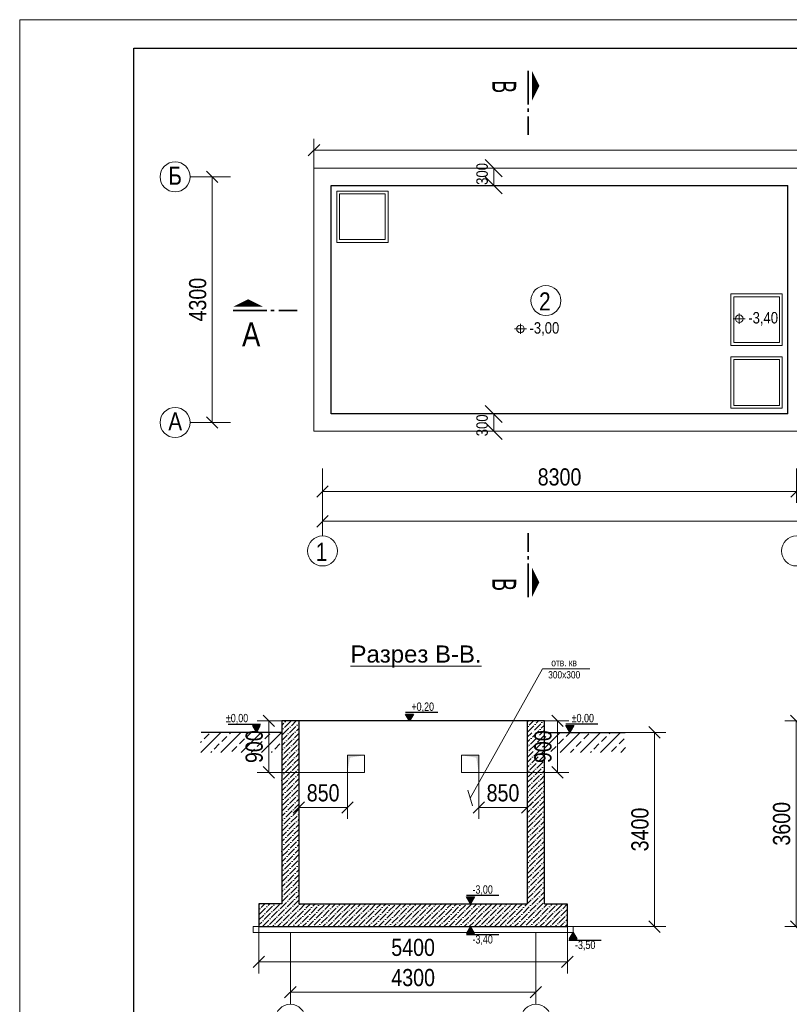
# Model space of a CAD drawing. Extents: x -764262 to 2885205, y 359641 to 616597.
# Tile 84 of 97: x 620656 to 634133, y 538624 to 555858. Entities that reach past the tile are written whole.
import ezdxf

# ---------------------------------------------------------------- set-up
doc = ezdxf.new("R2010")
doc.units = 0
doc.header["$LTSCALE"] = 50
doc.header["$MEASUREMENT"] = 0
doc.linetypes.add('AKS', pattern=[1.05, 0.6, -0.15, 0, -0.15, 0, 0.15])
doc.layers.get('0').update_dxf_attribs({"linetype": 'CONTINUOUS', "lineweight": 15})
doc.layers.get('DEFPOINTS').update_dxf_attribs({"linetype": 'CONTINUOUS'})
for name, color, linetype, lineweight in [('.', 7, 'CONTINUOUS', 15), ('DUVAR', 7, 'CONTINUOUS', 25), ('enta-aks yazıları', 6, 'CONTINUOUS', 5), ('enta-aks çizgileri', 1, 'AKS', 5), ('kcd_tx', 7, 'CONTINUOUS', 15), ('M-KOT', 222, 'CONTINUOUS', 13), ('OLCU', 7, 'CONTINUOUS', 13), ('TOPRAK', 11, 'CONTINUOUS', 20), ('YAZI', 7, 'CONTINUOUS', 5)]:
    doc.layers.add(name, color=color, linetype=linetype, lineweight=lineweight)
doc.layers.add('2D - Общий_Ном._пера__24', color=7, linetype='CONTINUOUS', lineweight=18, true_color=0xd90005)
doc.layers.add('KOT', color=1, linetype='CONTINUOUS')
doc.styles.add('arial', font='ARIALN.TTF')
doc.styles.add('ROMANS', font='tromans.shx')
doc.styles.get("Standard").update_dxf_attribs({"font": 'txt', "width": 0.8})
doc.styles.add('TLEROY', font='TLEROY.shx', dxfattribs={"width": 0.55})
doc.dimstyles.new('Xikmatillo', dxfattribs={"dimtxt": 300, "dimasz": 200, "dimexe": 200, "dimexo": 0, "dimgap": 100, "dimtad": 1, "dimdec": 0, "dimtxsty": 'arial', "dimblk": 'OBLIQUE', "dimcen": 0, "dimclrd": 7, "dimclre": 7, "dimclrt": 7, "dimadec": 0, "dimazin": 0, "dimtfac": 1, "dimtdec": 0, "dimtmove": 1, "dimatfit": 3, "dimldrblk": 'OBLIQUE', "dimfxl": 200, "dimlwd": 13, "dimlwe": 13, "dimarcsym": 0})
doc.dimstyles.new('YOQUB', dxfattribs={"dimtxt": 200, "dimasz": 300, "dimexe": 250, "dimexo": 0, "dimgap": 100, "dimtad": 1, "dimtxsty": 'Standard', "dimblk": 'OBLIQUE', "dimcen": 0, "dimclrd": 7, "dimclre": 7, "dimclrt": 7, "dimadec": 0, "dimazin": 0, "dimtfac": 1, "dimtmove": 1, "dimatfit": 3, "dimldrblk": 'OBLIQUE', "dimfxl": 100, "dimlwd": 13, "dimlwe": 13, "dimarcsym": 0})

# ---------------------------------------------------------------- blocks, each defined once
blk = doc.blocks.new('_OBLIQUE')
at = {"color": 0, "linetype": 'ByBlock'}
blk.add_line((-0.5, -0.5), (0.5, 0.5), dxfattribs=at)
blk = doc.blocks.new('*D608')
at = {"color": 7, "lineweight": 13, "transparency": 16777216}
for p, q in [((624348, 553108), (623827, 553108)), ((624027, 548808), (624027, 553108)), ((624348, 548808), (623827, 548808))]:
    blk.add_line(p, q, dxfattribs=at)
at = {"layer": 'DEFPOINTS', "color": 0, "transparency": 16777216}
for p in [(624027, 553108), (624348, 553108), (624348, 548808)]:
    blk.add_point(p, dxfattribs=at)
at = {"color": 7, "lineweight": 13, "transparency": 16777216, "xscale": 200, "yscale": 200, "zscale": 200}
for p, rotation in [((624027, 553108), 90), ((624027, 548808), 270)]:
    blk.add_blockref('_OBLIQUE', p, dxfattribs=dict(at, rotation=rotation))
at = {"color": 7, "lineweight": 0, "transparency": 16777216, "insert": (623774, 550958), "char_height": 300, "attachment_point": 5, "rotation": 90, "style": 'arial'}
blk.add_mtext('4300', dxfattribs=at)
blk = doc.blocks.new('*D609')
at = {"color": 7, "lineweight": 13, "transparency": 16777216}
for p, q in [((634259, 548000), (634259, 547400)), ((625959, 547765), (625959, 547400)), ((625959, 547600), (634259, 547600))]:
    blk.add_line(p, q, dxfattribs=at)
at = {"layer": 'DEFPOINTS', "color": 0, "transparency": 16777216}
for p in [(634259, 548000), (625959, 547765), (634259, 547600)]:
    blk.add_point(p, dxfattribs=at)
at = {"color": 7, "lineweight": 13, "transparency": 16777216, "xscale": 200, "yscale": 200, "zscale": 200, "rotation": 180}
blk.add_blockref('_OBLIQUE', (625959, 547600), dxfattribs=at)
at = {"color": 7, "lineweight": 13, "transparency": 16777216, "xscale": 200, "yscale": 200, "zscale": 200}
blk.add_blockref('_OBLIQUE', (634259, 547600), dxfattribs=at)
at = {"color": 7, "lineweight": 0, "transparency": 16777216, "insert": (630109, 547853), "char_height": 300, "attachment_point": 5, "style": 'arial'}
blk.add_mtext('8300', dxfattribs=at)
blk = doc.blocks.new('KESIT')
at = {"layer": 'enta-aks çizgileri'}
blk.add_lwpolyline([(273831.6, 345780.1, 65.3, 0, 0), (273831.6, 345796.4, 0, 0, 0)], format="xyseb", dxfattribs=at)
blk.add_lwpolyline([(273831.6, 345780.1, 65.3, 0, 0), (273831.6, 345796.4, 0, 0, 0)], format="xyseb", dxfattribs=at)
at = {"layer": 'enta-aks çizgileri', "const_width": 4.08}
for points in [[(273765.5, 345772), (273724.7, 345772)], [(273765.5, 345772), (273724.7, 345772)], [(273782.6, 345772), (273774.5, 345772)], [(273782.6, 345772), (273774.5, 345772)], [(273864.3, 345772), (273790.8, 345772)], [(273864.3, 345772), (273790.8, 345772)]]:
    blk.add_lwpolyline(points, dxfattribs=at)
blk = doc.blocks.new('*D606')
at = {"color": 7, "lineweight": 13, "transparency": 16777216}
for p, q in [((628956, 548958), (629206, 548958)), ((628956, 548658), (628956, 548958)), ((628956, 548658), (629206, 548658))]:
    blk.add_line(p, q, dxfattribs=at)
at = {"layer": 'DEFPOINTS', "color": 0, "transparency": 16777216}
for p in [(628956, 548958), (628956, 548958), (628956, 548658)]:
    blk.add_point(p, dxfattribs=at)
at = {"color": 7, "lineweight": 13, "transparency": 16777216, "xscale": 300, "yscale": 300, "zscale": 300}
for p, rotation in [((628956, 548958), 90), ((628956, 548658), 270)]:
    blk.add_blockref('_OBLIQUE', p, dxfattribs=dict(at, rotation=rotation))
at = {"color": 7, "transparency": 16777216, "insert": (628754, 548758), "char_height": 200, "attachment_point": 5, "rotation": 90, "style": 'arial'}
blk.add_mtext('300', dxfattribs=at)
blk = doc.blocks.new('*D607')
at = {"color": 7, "lineweight": 13, "transparency": 16777216}
for p, q in [((628956, 553258), (629206, 553258)), ((628956, 552958), (628956, 553258)), ((628956, 552958), (629206, 552958))]:
    blk.add_line(p, q, dxfattribs=at)
at = {"layer": 'DEFPOINTS', "color": 0, "transparency": 16777216}
for p in [(628956, 553258), (628956, 553258), (628956, 552958)]:
    blk.add_point(p, dxfattribs=at)
at = {"color": 7, "lineweight": 13, "transparency": 16777216, "xscale": 300, "yscale": 300, "zscale": 300}
for p, rotation in [((628956, 553258), 90), ((628956, 552958), 270)]:
    blk.add_blockref('_OBLIQUE', p, dxfattribs=dict(at, rotation=rotation))
at = {"color": 7, "transparency": 16777216, "insert": (628754, 553158), "char_height": 200, "attachment_point": 5, "rotation": 90, "style": 'arial'}
blk.add_mtext('300', dxfattribs=at)
blk = doc.blocks.new('*D612')
at = {"color": 7, "lineweight": 13, "transparency": 16777216}
for p, q in [((625809, 553258), (625809, 553773)), ((655409, 553258), (655409, 553773)), ((655409, 553573), (625809, 553573))]:
    blk.add_line(p, q, dxfattribs=at)
at = {"layer": 'DEFPOINTS', "color": 0, "transparency": 16777216}
for p in [(625809, 553573), (625809, 553258), (655409, 553258)]:
    blk.add_point(p, dxfattribs=at)
at = {"color": 7, "lineweight": 13, "transparency": 16777216, "xscale": 200, "yscale": 200, "zscale": 200, "rotation": 180}
blk.add_blockref('_OBLIQUE', (625809, 553573), dxfattribs=at)
at = {"color": 7, "lineweight": 13, "transparency": 16777216, "xscale": 200, "yscale": 200, "zscale": 200}
blk.add_blockref('_OBLIQUE', (655409, 553573), dxfattribs=at)
at = {"color": 7, "transparency": 16777216, "insert": (640609, 553826), "char_height": 300, "attachment_point": 5, "style": 'arial'}
blk.add_mtext('29600', dxfattribs=at)
blk = doc.blocks.new('*D619')
at = {"layer": 'DEFPOINTS', "color": 0, "transparency": 16777216}
for p in [(625959, 547400), (655259, 547400), (625959, 547078)]:
    blk.add_point(p, dxfattribs=at)
at = {"layer": 'kcd_tx', "color": 7, "lineweight": 13, "transparency": 16777216}
for p, q in [((625959, 547400), (625959, 546878)), ((655259, 547400), (655259, 546878)), ((655259, 547078), (625959, 547078))]:
    blk.add_line(p, q, dxfattribs=at)
at = {"layer": 'kcd_tx', "color": 7, "lineweight": 13, "transparency": 16777216, "xscale": 200, "yscale": 200, "zscale": 200, "rotation": 180}
blk.add_blockref('_OBLIQUE', (625959, 547078), dxfattribs=at)
at = {"layer": 'kcd_tx', "color": 7, "lineweight": 13, "transparency": 16777216, "xscale": 200, "yscale": 200, "zscale": 200}
blk.add_blockref('_OBLIQUE', (655259, 547078), dxfattribs=at)
at = {"layer": 'kcd_tx', "color": 7, "transparency": 16777216, "insert": (640609, 547331), "char_height": 300, "attachment_point": 5, "style": 'arial'}
blk.add_mtext('29300', dxfattribs=at)
blk = doc.blocks.new('KOT1')
at = {"layer": 'KOT'}
blk.add_hatch(color=256, dxfattribs=at).paths.add_polyline_path([(5.9, 10.2), (0, 0), (-5.9, 10.2)])
blk.add_line((42.1, 12.4), (-6.2, 12.4), dxfattribs=at)
blk.add_lwpolyline([(0, 0), (-5.9, 10.2), (5.9, 10.2)], close=True, dxfattribs=at)
at = {"style": 'ROMANS', "width": 0.8}
blk.add_attdef('MMMMMMMMM', (-0.6, 15.1), '', height=12.5, dxfattribs=at)
blk = doc.blocks.new('*D621')
at = {"color": 7, "lineweight": 13, "transparency": 16777216}
for p, q in [((625396, 539304), (625396, 538638)), ((629696, 539304), (629696, 538638)), ((629696, 538838), (625396, 538838))]:
    blk.add_line(p, q, dxfattribs=at)
at = {"layer": 'DEFPOINTS', "color": 0, "transparency": 16777216}
for p in [(625396, 539304), (629696, 539304), (625396, 538838)]:
    blk.add_point(p, dxfattribs=at)
at = {"color": 7, "lineweight": 13, "transparency": 16777216, "xscale": 200, "yscale": 200, "zscale": 200, "rotation": 180}
blk.add_blockref('_OBLIQUE', (625396, 538838), dxfattribs=at)
at = {"color": 7, "lineweight": 13, "transparency": 16777216, "xscale": 200, "yscale": 200, "zscale": 200}
blk.add_blockref('_OBLIQUE', (629696, 538838), dxfattribs=at)
at = {"color": 7, "lineweight": 0, "transparency": 16777216, "insert": (627546, 539091), "char_height": 300, "attachment_point": 5, "style": 'arial'}
blk.add_mtext('4300', dxfattribs=at)
blk = doc.blocks.new('*D620')
at = {"layer": 'DEFPOINTS', "color": 0, "transparency": 16777216}
for p in [(629845, 543384), (631771, 543384), (630245, 539984)]:
    blk.add_point(p, dxfattribs=at)
at = {"layer": 'kcd_tx', "color": 7, "lineweight": 13, "transparency": 16777216}
for p, q in [((629845, 543384), (631971, 543384)), ((631771, 539984), (631771, 543384)), ((630245, 539984), (631971, 539984))]:
    blk.add_line(p, q, dxfattribs=at)
at = {"layer": 'kcd_tx', "color": 7, "lineweight": 13, "transparency": 16777216, "xscale": 200, "yscale": 200, "zscale": 200}
for p, rotation in [((631771, 543384), 90), ((631771, 539984), 270)]:
    blk.add_blockref('_OBLIQUE', p, dxfattribs=dict(at, rotation=rotation))
at = {"layer": 'kcd_tx', "color": 7, "transparency": 16777216, "insert": (631518, 541684), "char_height": 300, "attachment_point": 5, "rotation": 90, "style": 'arial'}
blk.add_mtext('3400', dxfattribs=at)
blk = doc.blocks.new('*D622')
at = {"layer": 'DEFPOINTS', "color": 0, "transparency": 16777216}
for p in [(625545, 542684), (626396, 542684), (625545, 542071)]:
    blk.add_point(p, dxfattribs=at)
at = {"layer": 'kcd_tx', "color": 7, "lineweight": 13, "transparency": 16777216}
for p, q in [((625545, 542684), (625545, 541871)), ((626396, 542684), (626396, 541871)), ((626396, 542071), (625545, 542071))]:
    blk.add_line(p, q, dxfattribs=at)
at = {"layer": 'kcd_tx', "color": 7, "lineweight": 13, "transparency": 16777216, "xscale": 200, "yscale": 200, "zscale": 200, "rotation": 180}
blk.add_blockref('_OBLIQUE', (625545, 542071), dxfattribs=at)
at = {"layer": 'kcd_tx', "color": 7, "lineweight": 13, "transparency": 16777216, "xscale": 200, "yscale": 200, "zscale": 200}
blk.add_blockref('_OBLIQUE', (626396, 542071), dxfattribs=at)
at = {"layer": 'kcd_tx', "color": 7, "transparency": 16777216, "insert": (625970, 542324), "char_height": 300, "attachment_point": 5, "style": 'arial'}
blk.add_mtext('850', dxfattribs=at)
blk = doc.blocks.new('*D623')
at = {"layer": 'DEFPOINTS', "color": 0, "transparency": 16777216}
for p in [(625017, 543584), (626275, 543584), (626396, 542684)]:
    blk.add_point(p, dxfattribs=at)
at = {"layer": 'kcd_tx', "color": 7, "lineweight": 13, "transparency": 16777216}
for p, q in [((626275, 543584), (624817, 543584)), ((625017, 542684), (625017, 543584)), ((626396, 542684), (624817, 542684))]:
    blk.add_line(p, q, dxfattribs=at)
at = {"layer": 'kcd_tx', "color": 7, "lineweight": 13, "transparency": 16777216, "xscale": 200, "yscale": 200, "zscale": 200}
for p, rotation in [((625017, 543584), 90), ((625017, 542684), 270)]:
    blk.add_blockref('_OBLIQUE', p, dxfattribs=dict(at, rotation=rotation))
at = {"layer": 'kcd_tx', "color": 7, "transparency": 16777216, "insert": (624764, 543134), "char_height": 300, "attachment_point": 5, "rotation": 90, "style": 'arial'}
blk.add_mtext('900', dxfattribs=at)
blk = doc.blocks.new('*D624')
at = {"layer": 'DEFPOINTS', "color": 0, "transparency": 16777216}
for p in [(628694, 542684), (629545, 542684), (629545, 542071)]:
    blk.add_point(p, dxfattribs=at)
at = {"layer": 'kcd_tx', "color": 7, "lineweight": 13, "transparency": 16777216}
for p, q in [((628694, 542684), (628694, 541871)), ((629545, 542684), (629545, 541871)), ((628694, 542071), (629545, 542071))]:
    blk.add_line(p, q, dxfattribs=at)
at = {"layer": 'kcd_tx', "color": 7, "lineweight": 13, "transparency": 16777216, "xscale": 200, "yscale": 200, "zscale": 200, "rotation": 180}
blk.add_blockref('_OBLIQUE', (628694, 542071), dxfattribs=at)
at = {"layer": 'kcd_tx', "color": 7, "lineweight": 13, "transparency": 16777216, "xscale": 200, "yscale": 200, "zscale": 200}
blk.add_blockref('_OBLIQUE', (629545, 542071), dxfattribs=at)
at = {"layer": 'kcd_tx', "color": 7, "transparency": 16777216, "insert": (629119, 542324), "char_height": 300, "attachment_point": 5, "style": 'arial'}
blk.add_mtext('850', dxfattribs=at)
blk = doc.blocks.new('*D625')
at = {"layer": 'DEFPOINTS', "color": 0, "transparency": 16777216}
for p in [(628815, 543584), (630073, 543584), (628694, 542684)]:
    blk.add_point(p, dxfattribs=at)
at = {"layer": 'kcd_tx', "color": 7, "lineweight": 13, "transparency": 16777216}
for p, q in [((628815, 543584), (630273, 543584)), ((630073, 542684), (630073, 543584)), ((628694, 542684), (630273, 542684))]:
    blk.add_line(p, q, dxfattribs=at)
at = {"layer": 'kcd_tx', "color": 7, "lineweight": 13, "transparency": 16777216, "xscale": 200, "yscale": 200, "zscale": 200}
for p, rotation in [((630073, 543584), 90), ((630073, 542684), 270)]:
    blk.add_blockref('_OBLIQUE', p, dxfattribs=dict(at, rotation=rotation))
at = {"layer": 'kcd_tx', "color": 7, "transparency": 16777216, "insert": (629820, 543134), "char_height": 300, "attachment_point": 5, "rotation": 90, "style": 'arial'}
blk.add_mtext('900', dxfattribs=at)
blk = doc.blocks.new('*D626')
at = {"layer": 'DEFPOINTS', "color": 0, "transparency": 16777216}
for p in [(624845, 539984), (630246, 539984), (624845, 539366)]:
    blk.add_point(p, dxfattribs=at)
at = {"layer": 'kcd_tx', "color": 7, "lineweight": 13, "transparency": 16777216}
for p, q in [((624845, 539984), (624845, 539166)), ((630246, 539984), (630246, 539166)), ((630246, 539366), (624845, 539366))]:
    blk.add_line(p, q, dxfattribs=at)
at = {"layer": 'kcd_tx', "color": 7, "lineweight": 13, "transparency": 16777216, "xscale": 200, "yscale": 200, "zscale": 200, "rotation": 180}
blk.add_blockref('_OBLIQUE', (624845, 539366), dxfattribs=at)
at = {"layer": 'kcd_tx', "color": 7, "lineweight": 13, "transparency": 16777216, "xscale": 200, "yscale": 200, "zscale": 200}
blk.add_blockref('_OBLIQUE', (630246, 539366), dxfattribs=at)
at = {"layer": 'kcd_tx', "color": 7, "transparency": 16777216, "insert": (627545, 539619), "char_height": 300, "attachment_point": 5, "style": 'arial'}
blk.add_mtext('5400', dxfattribs=at)
blk = doc.blocks.new('*D631')
at = {"layer": 'DEFPOINTS', "color": 0, "transparency": 16777216}
for p in [(634252, 543584), (634908, 543584), (634908, 539984)]:
    blk.add_point(p, dxfattribs=at)
at = {"layer": 'kcd_tx', "color": 7, "lineweight": 13, "transparency": 16777216}
for p, q in [((634908, 543584), (634052, 543584)), ((634252, 539984), (634252, 543584)), ((634908, 539984), (634052, 539984))]:
    blk.add_line(p, q, dxfattribs=at)
at = {"layer": 'kcd_tx', "color": 7, "lineweight": 13, "transparency": 16777216, "xscale": 200, "yscale": 200, "zscale": 200}
for p, rotation in [((634252, 543584), 90), ((634252, 539984), 270)]:
    blk.add_blockref('_OBLIQUE', p, dxfattribs=dict(at, rotation=rotation))
at = {"layer": 'kcd_tx', "color": 7, "transparency": 16777216, "insert": (633999, 541784), "char_height": 300, "attachment_point": 5, "rotation": 90, "style": 'arial'}
blk.add_mtext('3600', dxfattribs=at)

msp = doc.modelspace()

# ---------------------------------------------------------------- hatches: boundary and pattern name
at = {"layer": '.', "transparency": 33554687}
h = msp.add_hatch(dxfattribs=at)
h.set_pattern_fill('ANSI36', color=256, scale=500)
h.set_pattern_definition([(45, (-10362.41, 0), (33.1456304, 121.533978), [156.25, -31.25, 0, -31.25])])
h.paths.add_polyline_path([(630244.586, 540383.77), (629844.586, 540383.77), (629844.586, 543583.77), (629545.316, 543583.77), (629545.316, 540383.77), (625545.316, 540383.77), (625545.316, 543583.77), (625245.316, 543583.77), (625245.316, 540383.77), (624845.316, 540383.77), (624845.316, 539983.77), (630244.586, 539983.77)])
at = {"layer": 'TOPRAK', "lineweight": 20}
h = msp.add_hatch(dxfattribs=at)
h.set_pattern_fill('ANSI33', color=0, scale=1000, style=0)
h.set_pattern_definition([(45, (-2739114.43, -2520448.13), (-176.776695, 176.776695), []), (45, (-2738937.66, -2520448.13), (-176.776695, 176.776695), [125, -62.5])])
h.paths.add_polyline_path([(625245.316, 543383.77), (623833.636, 543383.77), (623822.627, 543233.77), (623822.627, 543033.77), (625245.316, 543033.77)])
h = msp.add_hatch(dxfattribs=at)
h.set_pattern_fill('ANSI33', color=0, scale=1000, style=0)
h.set_pattern_definition([(45, (-2747315.16, -2520448.13), (-176.776695, 176.776695), []), (45, (-2747138.39, -2520448.13), (-176.776695, 176.776695), [125, -62.5])])
h.paths.add_polyline_path([(629844.586, 543383.77), (631256.266, 543383.77), (631267.275, 543233.77), (631267.275, 543033.77), (629844.586, 543033.77)])

# ---------------------------------------------------------------- linework, layer by layer
at = {"color": 0}
for p, q in [((624347.568, 553107.661), (623640.368, 553107.661)), ((624347.568, 548807.661), (623640.368, 548807.661)), ((625958.653, 548000.397), (625958.653, 546821.117)), ((625395.58, 539877.956), (625395.58, 538624.431)), ((629695.58, 539877.956), (629695.58, 538624.431))]:
    msp.add_line(p, q, dxfattribs=at)
msp.add_lwpolyline([(662655.971, 526157.79), (620655.971, 526157.79), (620655.971, 555857.791), (662655.971, 555857.791)], close=True, dxfattribs=at)
at = {"color": 0, "lineweight": 30, "ltscale": 100}
msp.add_lwpolyline([(622655.971, 555357.79), (662149.01, 555357.79), (662149.01, 526657.79), (622655.971, 526657.79)], close=True, dxfattribs=at)
msp.add_lwpolyline([(652608.653, 548657.661), (625808.653, 548657.661), (625808.653, 553257.661), (655408.653, 553257.661), (655408.653, 550157.661)])
for points in [[(627108.653, 551957.661), (626208.653, 551957.661), (626208.653, 552857.661), (627108.653, 552857.661)], [(627058.653, 552007.661), (626258.653, 552007.661), (626258.653, 552807.661), (627058.653, 552807.661)], [(633108.653, 551057.661), (634008.653, 551057.661), (634008.653, 550157.661), (633108.653, 550157.661)], [(633158.653, 551007.661), (633958.653, 551007.661), (633958.653, 550207.661), (633158.653, 550207.661)], [(633108.653, 549957.661), (634008.653, 549957.661), (634008.653, 549057.661), (633108.653, 549057.661)], [(633158.653, 549907.661), (633958.653, 549907.661), (633958.653, 549107.661), (633158.653, 549107.661)], [(626395.555, 542983.541), (626695.555, 542983.541), (626695.555, 542683.541), (626395.555, 542683.541)], [(628694.347, 542983.541), (628394.347, 542983.541), (628394.347, 542683.541), (628694.347, 542683.541)], [(624745.316, 539983.77), (630345.316, 539983.77), (630345.316, 539883.77), (624745.316, 539883.77)]]:
    msp.add_lwpolyline(points, close=True)
at = {"color": 0, "ltscale": 50}
for centre, radius in [((623377.159, 553107.661), 263.209), ((629869.868, 550941.689), 262.346), ((623377.159, 548807.661), 263.209), ((625958.653, 546558.772), 262.346), ((634258.653, 546558.772), 262.346), ((625395.58, 538361.223), 263.209), ((629695.58, 538361.223), 263.209)]:
    msp.add_circle(centre, radius, dxfattribs=at)
for points in [[(626395.555, 542683.541), (626395.555, 542983.541), (626437.981, 542941.115), (626695.555, 542983.541)], [(628694.347, 542683.541), (628694.347, 542983.541), (628651.921, 542941.115), (628394.347, 542983.541)]]:
    msp.add_solid(points)
at = {"layer": 'DUVAR', "color": 0, "lineweight": 30, "ltscale": 500}
for p, q in [((626108.653, 548957.661), (626108.653, 552957.661)), ((626108.653, 552957.661), (634108.653, 552957.661)), ((634108.653, 548957.661), (634108.653, 552957.661)), ((634108.653, 548957.661), (626108.653, 548957.661)), ((629844.586, 543583.77), (625245.316, 543583.77)), ((625245.316, 543583.77), (625245.316, 540383.77)), ((625545.316, 543583.77), (625545.316, 540383.77)), ((629545.316, 543583.77), (629545.316, 540383.77)), ((629844.586, 540383.77), (629844.586, 543583.77)), ((625245.316, 540383.77), (624845.316, 540383.77)), ((624845.316, 540383.77), (624845.316, 539983.77)), ((625545.316, 540383.77), (629544.586, 540383.77)), ((629844.586, 540383.77), (630244.586, 540383.77)), ((630244.586, 540383.77), (630244.586, 539983.77)), ((624845.316, 539983.77), (630244.586, 539983.77))]:
    msp.add_line(p, q, dxfattribs=at)
at = {"layer": 'M-KOT', "color": 0, "ltscale": 50}
for p, q in [((633149.835, 550623.767), (633362.633, 550623.767)), ((629318.672, 550446.22), (629531.47, 550446.22))]:
    msp.add_line(p, q, dxfattribs=at)
at = {"layer": 'M-KOT', "color": 0, "linetype": 'ByBlock'}
for p, q in [((633256.234, 550712.813), (633256.234, 550534.721)), ((629425.071, 550535.266), (629425.071, 550357.174))]:
    msp.add_line(p, q, dxfattribs=at)
at = {"layer": 'M-KOT', "color": 0, "ltscale": 50}
for centre in [(633256.234, 550623.557), (629425.071, 550446.01)]:
    msp.add_circle(centre, 66.312, dxfattribs=at)
at = {"layer": 'TOPRAK', "color": 0, "lineweight": 30}
for p, q in [((625245.316, 543383.77), (623832.445, 543383.77)), ((629844.586, 543383.77), (631257.456, 543383.77))]:
    msp.add_line(p, q, dxfattribs=at)

# ---------------------------------------------------------------- block references
at = {"layer": 'enta-aks çizgileri', "color": 0, "linetype": 'ByBlock', "yscale": 8.056313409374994, "zscale": 8.056313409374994, "rotation": 270}
for p, xscale in [((-2156088.47, -1651372.724), -8.056313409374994), ((-2156088.47, 2752084.542), 8.056313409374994)]:
    msp.add_blockref('KESIT', p, dxfattribs=dict(at, xscale=xscale))
at = {"layer": 'enta-aks çizgileri', "color": 0, "linetype": 'ByBlock', "xscale": -8.056313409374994, "yscale": 8.056313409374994, "zscale": 8.056313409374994}
msp.add_blockref('KESIT', (2830729.713, -2234879.111), dxfattribs=at)
at = {"layer": 'M-KOT', "color": 0}
ref = msp.add_blockref('KOT1', (627483.225, 543583.77), dxfattribs=dict(at, xscale=11.70883401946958, yscale=11.70883401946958, zscale=11.70883401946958))
ref.add_attrib('MMMMMMMMM', '+0,20', (627515.439, 543760.832), dxfattribs={"layer": '0', "height": 146.3604, "style": 'ROMANS', "width": 0.8})
ref = msp.add_blockref('KOT1', (624800.575, 543383.77), dxfattribs=dict(at, xscale=-11.70883401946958, yscale=11.70883401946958, zscale=11.70883401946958))
ref.add_attrib('MMMMMMMMM', '%%P0,00', (624266.553, 543560.832), dxfattribs={"layer": '0', "height": 146.3604, "style": 'ROMANS', "width": 0.8})
ref = msp.add_blockref('KOT1', (630289.327, 543383.77), dxfattribs=dict(at, xscale=11.70883401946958, yscale=11.70883401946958, zscale=11.70883401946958))
ref.add_attrib('MMMMMMMMM', '%%P0,00', (630321.542, 543560.832), dxfattribs={"layer": '0', "height": 146.3604, "style": 'ROMANS', "width": 0.8})
ref = msp.add_blockref('KOT1', (628552.074, 540383.77), dxfattribs=dict(at, xscale=11.70883401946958, yscale=11.70883401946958, zscale=11.70883401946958))
ref.add_attrib('MMMMMMMMM', '-3,00', (628584.288, 540560.832), dxfattribs={"layer": '0', "height": 146.3604, "style": 'ROMANS', "width": 0.8})
ref = msp.add_blockref('KOT1', (628552.074, 539983.77), dxfattribs=dict(at, xscale=-11.70883401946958, yscale=11.70883401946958, zscale=11.70883401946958, rotation=180))
ref.add_attrib('MMMMMMMMM', '-3,40', (628584.288, 539688.226), dxfattribs={"layer": '0', "height": 146.3604, "style": 'ROMANS', "width": 0.8})
ref = msp.add_blockref('KOT1', (630347.415, 539887.406), dxfattribs=dict(at, xscale=-11.70883401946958, yscale=11.70883401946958, zscale=11.70883401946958, rotation=180))
ref.add_attrib('MMMMMMMMM', '-3,50', (630379.629, 539591.861), dxfattribs={"layer": '0', "height": 146.3604, "style": 'ROMANS', "width": 0.8})

# ---------------------------------------------------------------- texts
at = {"insert": (629933.173, 544668.437), "char_height": 127.5, "width": 502.53351, "attachment_point": 1, "style": 'arial'}
msp.add_mtext('\\pi32.27289;отв. кв\\P\\pi-22.43209;300x300', dxfattribs=at)
at = {"layer": '2D - Общий_Ном._пера__24', "color": 0, "style": 'arial'}
for s, height, p in [('Б', 317.666, (623258.071, 552968.536)), ('2', 316.624, (629751.17, 550768.202)), ('А', 317.666, (623258.071, 548668.536)), ('1', 316.624, (625839.955, 546385.285))]:
    msp.add_text(s, height=height, dxfattribs=at).set_placement(p)
at = {"layer": 'enta-aks yazıları', "color": 0, "style": 'TLEROY', "width": 0.6}
for p in [(628931.512, 554796.371), (628931.512, 546082.938)]:
    msp.add_text('B', height=418.727, rotation=270, dxfattribs=at).set_placement(p)
at = {"layer": 'enta-aks yazıları', "color": 0, "style": 'arial'}
msp.add_text('A', height=418.727, dxfattribs=at).set_placement((624549.898, 550140.871))
at = {"layer": 'M-KOT', "color": 0, "style": 'arial'}
for s, p in [('-3,40', (633414.592, 550541.137, 571.598)), ('-3,00', (629583.428, 550363.589, 571.598))]:
    msp.add_text(s, height=199.5701, rotation=0.0184127, dxfattribs=at).set_placement(p)
at = {"layer": 'YAZI', "color": 0, "insert": (628743.797, 544905.266), "char_height": 300, "width": 12996.67597, "attachment_point": 3, "style": 'arial'}
msp.add_mtext('{\\fArial|b0|i0|c204|p34;\\LРазрез В-В.}', dxfattribs=at)

# ---------------------------------------------------------------- dimensions: what is measured, and where the dimension line sits
dim = msp.add_linear_dim(base=(625808.653, 553572.831), p1=(655408.653, 553257.661), p2=(625808.653, 553257.661), dimstyle='Xikmatillo')
dim.commit()
dim.dimension.update_dxf_attribs({"geometry": '*D612', "text_midpoint": (640608.653, 553826.002)})
at = {"color": 0}
for base, p1, p2, picture, middle in [((628955.762, 553257.661), (628955.762, 552957.661), (628955.762, 553257.661), '*D607', (628955.762, 553157.661)), ((628955.762, 548957.661), (628955.762, 548657.661), (628955.762, 548957.661), '*D606', (628955.762, 548757.661))]:
    dim = msp.add_linear_dim(base=base, p1=p1, p2=p2, angle=90, dimstyle='YOQUB', override={"dimtxsty": 'arial'}, dxfattribs=at)
    dim.commit()
    dim.dimension.update_dxf_attribs({"geometry": picture, "text_midpoint": middle, "dimtype": 160})
at = {"color": 0, "lineweight": 0}
dim = msp.add_linear_dim(base=(624027.252, 553107.661), p1=(624347.568, 548807.661), p2=(624347.568, 553107.661), angle=90, dimstyle='Xikmatillo', override={"dimtxsty": 'arial'}, dxfattribs=at)
dim.commit()
dim.dimension.update_dxf_attribs({"geometry": '*D608', "text_midpoint": (623774.081, 550957.661)})
dim = msp.add_linear_dim(base=(634258.653, 547600.061), p1=(625958.653, 547765.272), p2=(634258.653, 548000.397), dimstyle='Xikmatillo', dxfattribs=at)
dim.commit()
dim.dimension.update_dxf_attribs({"geometry": '*D609', "text_midpoint": (630108.653, 547853.233)})
dim = msp.add_linear_dim(base=(625395.58, 538837.805), p1=(629695.58, 539303.869), p2=(625395.58, 539303.869), angle=180, dimstyle='Xikmatillo', dxfattribs=at)
dim.commit()
dim.dimension.update_dxf_attribs({"geometry": '*D621', "text_midpoint": (627545.58, 539090.977)})
at = {"layer": 'kcd_tx'}
for base, p1, p2, picture, middle in [((625958.653, 547077.765), (655258.653, 547400.061), (625958.653, 547400.061), '*D619', (640608.653, 547330.937)), ((625545.316, 542070.801), (626395.555, 542683.541), (625545.316, 542683.541), '*D622', (625970.435, 542323.973)), ((624845.316, 539365.818), (630245.586, 539983.77), (624845.316, 539983.77), '*D626', (627545.451, 539618.99))]:
    dim = msp.add_linear_dim(base=base, p1=p1, p2=p2, dimstyle='Xikmatillo', dxfattribs=at)
    dim.commit()
    dim.dimension.update_dxf_attribs({"geometry": picture, "text_midpoint": middle})
for base, p1, p2, angle, picture, middle in [((625017.041, 543583.77), (626395.555, 542683.541), (626274.619, 543583.77), 90, '*D623', (624763.869, 543133.656)), ((630072.861, 543583.77), (628694.347, 542683.541), (628815.283, 543583.77), 90, '*D625', (629819.689, 543133.656)), ((634252.402, 543583.77), (634907.709, 539983.77), (634907.709, 543583.77), 90, '*D631', (633999.23, 541783.77)), ((631770.735, 543383.77), (630244.586, 539983.77), (629844.586, 543383.77), 90, '*D620', (631517.563, 541683.77)), ((629544.586, 542070.801), (628694.347, 542683.541), (629544.586, 542683.541), 180, '*D624', (629119.467, 542323.973))]:
    dim = msp.add_linear_dim(base=base, p1=p1, p2=p2, angle=angle, dimstyle='Xikmatillo', dxfattribs=at)
    dim.commit()
    dim.dimension.update_dxf_attribs({"geometry": picture, "text_midpoint": middle})

# ---------------------------------------------------------------- leaders
at = {"layer": 'OLCU', "color": 0, "linetype": 'ByBlock'}
msp.add_leader([(628544.347, 542233.541), (629809.329, 544493.537), (630642.303, 544493.537)], dimstyle='Xikmatillo', override={"dimtxsty": 'arial'}, dxfattribs=at)

doc.saveas('drawing.dxf')
